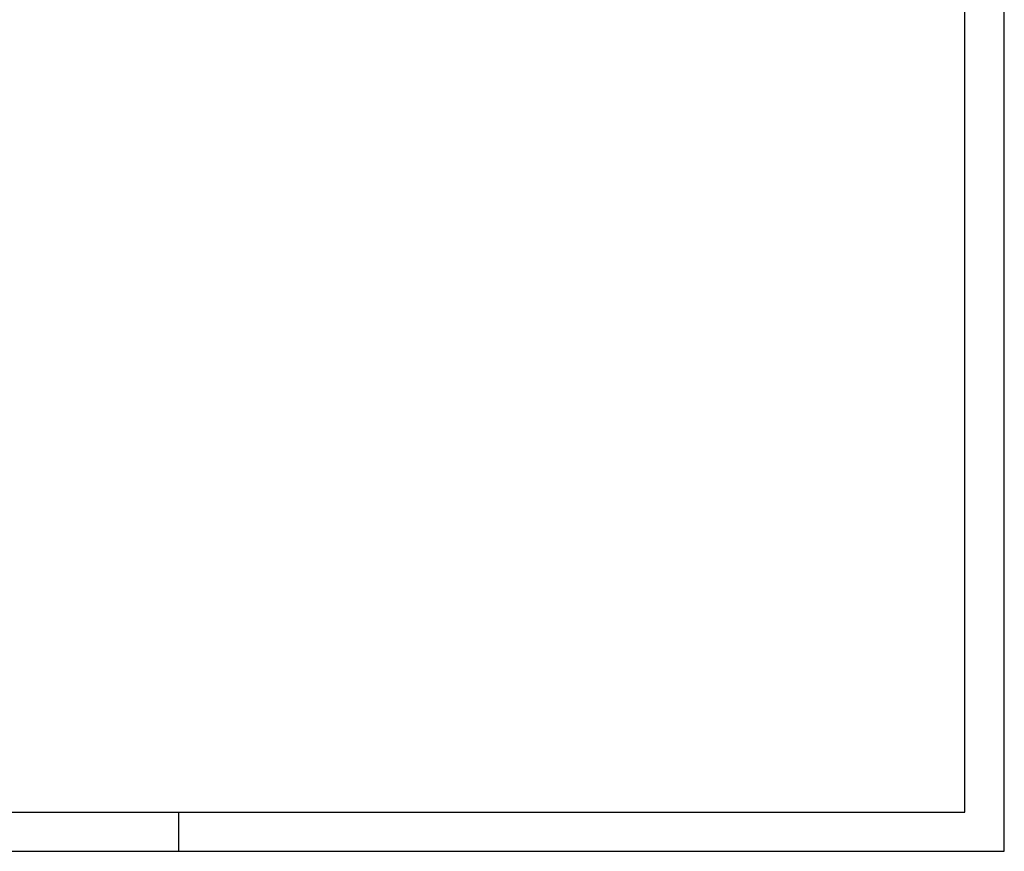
# Model space of a CAD drawing. Extents: x 0 to 84100, y 0 to 59400.
# Tile 7 of 14: x 59052 to 84100, y 0 to 21169. Entities that reach past the tile are written whole.
import ezdxf

# ---------------------------------------------------------------- set-up
doc = ezdxf.new("R2010")
doc.units = 0
for name, color, linetype in [('00KAD025', 2, 'CONTINUOUS'), ('00KAD070', 5, 'CONTINUOUS'), ('BL$2----', 7, 'CONTINUOUS')]:
    doc.layers.add(name, color=color, linetype=linetype)

# ---------------------------------------------------------------- blocks, each defined once
blk = doc.blocks.new('A1-HOR')
at = {"layer": '00KAD025', "linetype": 'Continuous'}
for p, q in [((841, 0), (841, 594)), ((631, 0), (631, 10)), ((0, 0), (841, 0))]:
    blk.add_line(p, q, dxfattribs=at)
at = {"layer": '00KAD070', "linetype": 'Continuous'}
for p, q in [((831, 10), (831, 584)), ((10, 10), (831, 10))]:
    blk.add_line(p, q, dxfattribs=at)

msp = doc.modelspace()

# ---------------------------------------------------------------- block references
at = {"layer": 'BL$2----', "xscale": 100, "yscale": 100, "zscale": 100}
msp.add_blockref('A1-HOR', (0, 0), dxfattribs=at)

doc.saveas('drawing.dxf')
